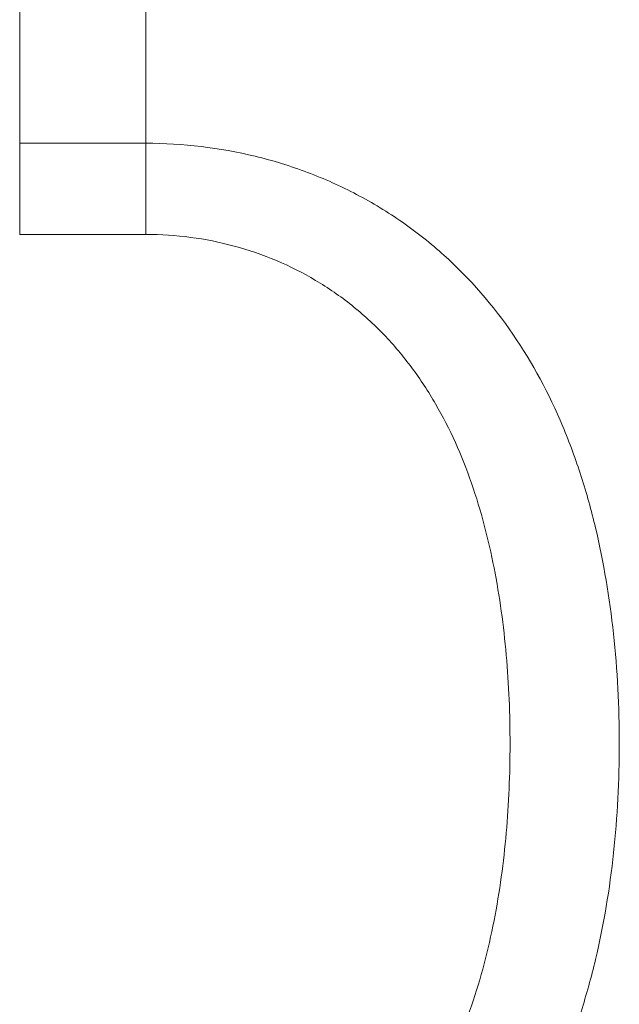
# Model space of a CAD drawing. Header units: millimetres. Extents: x 117 to 735, y -48 to 655.
# Tile 5 of 26: x 138 to 152, y 23 to 47. Entities that reach past the tile are written whole.
import ezdxf

# ---------------------------------------------------------------- set-up
doc = ezdxf.new("R2010")
doc.units = ezdxf.units.MM

msp = doc.modelspace()

# ---------------------------------------------------------------- linework, layer by layer
at = {"color": 7, "linetype": 'Continuous', "lineweight": 15}
for p, q in [((137.634, 49.7), (137.634, 43.93)), ((140.634, 43.93), (140.634, 49.7)), ((137.634, 43.93), (137.634, 41.763)), ((137.634, 43.93), (140.634, 43.93)), ((140.634, 43.93), (140.634, 41.763)), ((140.634, 41.763), (137.634, 41.763))]:
    msp.add_line(p, q, dxfattribs=at)
for points, knots in [([(140.634, 43.93), (141.52, 43.93), (142.385, 43.826), (143.656, 43.518), (144.075, 43.389), (144.881, 43.086), (145.27, 42.911), (146.024, 42.515), (146.39, 42.293), (147.084, 41.809), (147.412, 41.548), (148.343, 40.71), (148.895, 40.072), (149.831, 38.707), (150.222, 37.976), (150.711, 36.812), (150.857, 36.412), (151.115, 35.607), (151.228, 35.2), (151.523, 33.965), (151.662, 33.125), (151.801, 31.838), (151.836, 31.404), (151.882, 30.529), (151.893, 30.09), (151.892, 28.783), (151.848, 27.919), (151.664, 26.21), (151.525, 25.363), (151.226, 24.106), (151.112, 23.691), (150.853, 22.882), (150.708, 22.486), (150.384, 21.712), (150.205, 21.333), (149.81, 20.595), (149.591, 20.233), (148.884, 19.197), (148.343, 18.568), (147.411, 17.722), (147.078, 17.456), (146.386, 16.971), (146.026, 16.75), (145.274, 16.351), (144.881, 16.173), (144.07, 15.865), (143.657, 15.737), (142.817, 15.531), (142.39, 15.453), (141.52, 15.348), (141.077, 15.321), (140.634, 15.321)], [0, 0, 0, 0, 0.0625, 0.0625, 0.09375, 0.09375, 0.125, 0.125, 0.15625, 0.15625, 0.1875, 0.1875, 0.25, 0.25, 0.3125, 0.3125, 0.34375, 0.34375, 0.375, 0.375, 0.4375, 0.4375, 0.46875, 0.46875, 0.5, 0.5, 0.5625, 0.5625, 0.625, 0.625, 0.65625, 0.65625, 0.6875, 0.6875, 0.71875, 0.71875, 0.75, 0.75, 0.8125, 0.8125, 0.84375, 0.84375, 0.875, 0.875, 0.90625, 0.90625, 0.9375, 0.9375, 0.96875, 0.96875, 1, 1, 1, 1]), ([(140.634, 17.489), (140.993, 17.489), (141.352, 17.513), (142.054, 17.607), (142.399, 17.677), (143.077, 17.862), (143.41, 17.977), (144.061, 18.253), (144.372, 18.411), (144.968, 18.767), (145.252, 18.965), (145.795, 19.399), (146.052, 19.635), (146.765, 20.381), (147.171, 20.933), (147.867, 22.136), (148.147, 22.77), (148.488, 23.752), (148.589, 24.085), (148.768, 24.762), (148.846, 25.106), (149.049, 26.141), (149.142, 26.836), (149.265, 28.233), (149.294, 28.936), (149.295, 30.349), (149.265, 31.062), (149.142, 32.463), (149.048, 33.155), (148.781, 34.519), (148.607, 35.192), (148.148, 36.512), (147.868, 37.14), (147.354, 38.028), (147.166, 38.315), (146.755, 38.868), (146.531, 39.134), (146.054, 39.63), (145.8, 39.862), (145.258, 40.294), (144.969, 40.493), (144.37, 40.849), (144.06, 41.006), (143.415, 41.278), (143.078, 41.393), (142.052, 41.67), (141.352, 41.763), (140.634, 41.763)], [0, 0, 0, 0, 0.03125, 0.03125, 0.0625, 0.0625, 0.09375, 0.09375, 0.125, 0.125, 0.15625, 0.15625, 0.1875, 0.1875, 0.25, 0.25, 0.3125, 0.3125, 0.34375, 0.34375, 0.375, 0.375, 0.4375, 0.4375, 0.5, 0.5, 0.5625, 0.5625, 0.625, 0.625, 0.6875, 0.6875, 0.75, 0.75, 0.78125, 0.78125, 0.8125, 0.8125, 0.84375, 0.84375, 0.875, 0.875, 0.90625, 0.90625, 0.9375, 0.9375, 1, 1, 1, 1])]:
    msp.add_open_spline(points, degree=3, knots=knots, dxfattribs=at)

doc.saveas('drawing.dxf')
